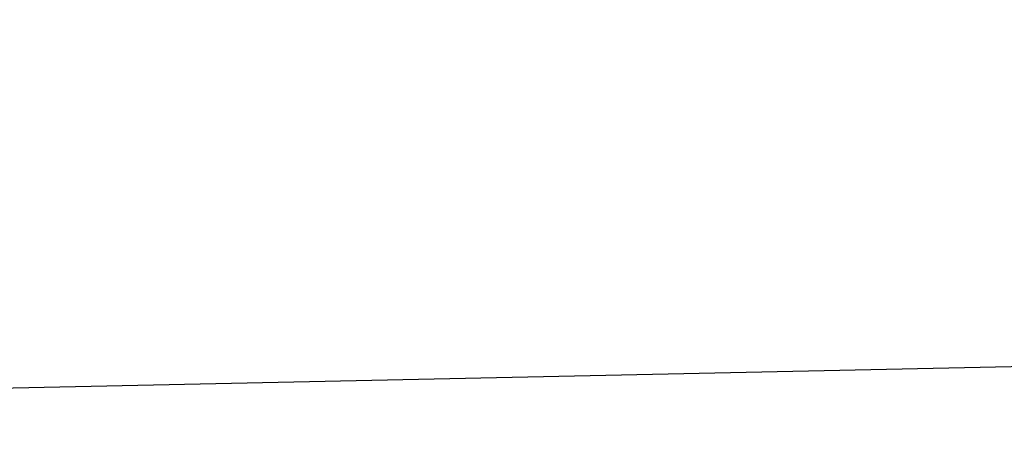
# Model space of a CAD drawing. Header units: millimetres. Extents: x -18288 to 18288, y -400 to 5820.
# Tile 3 of 26: x 4081 to 4872, y 50 to 400. Entities that reach past the tile are written whole.
import ezdxf

# ---------------------------------------------------------------- set-up
doc = ezdxf.new("R2010")
doc.units = ezdxf.units.MM
doc.header["$LTSCALE"] = 20

msp = doc.modelspace()

# ---------------------------------------------------------------- linework, layer by layer
msp.add_line((18033.73494254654, 399.9999999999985), (1529.734942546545, 50.00000000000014))

doc.saveas('drawing.dxf')
